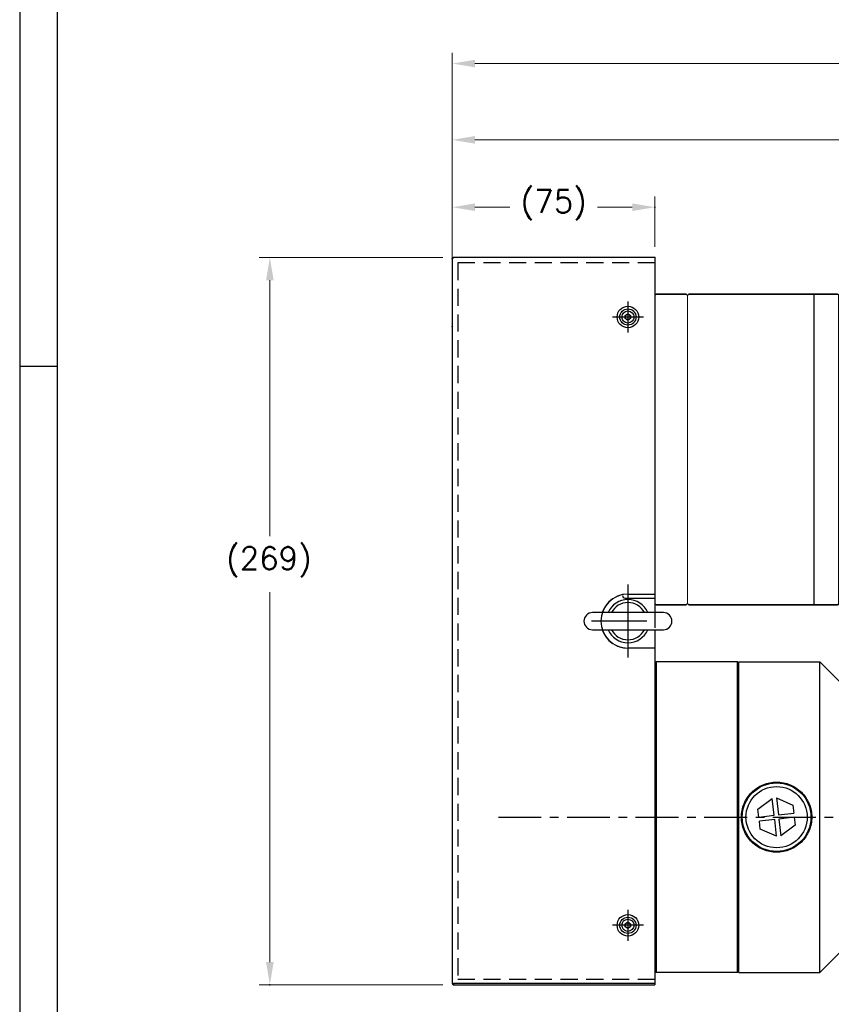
# Model space of a CAD drawing. Extents: x 47048 to 48775, y 4691 to 5879.
# Tile 2 of 28: x 47048 to 47348, y 5049 to 5413. Entities that reach past the tile are written whole.
import ezdxf

# ---------------------------------------------------------------- set-up
doc = ezdxf.new("R2010")
doc.units = 0
doc.header["$LTSCALE"] = 25.4
doc.linetypes.add('CENTER', pattern=[2, 1.25, -0.25, 0.25, -0.25])
doc.linetypes.add('HIDDEN', pattern=[0.375, 0.25, -0.125])
doc.layers.get('0').update_dxf_attribs({"linetype": 'CONTINUOUS'})
doc.layers.get('Defpoints').update_dxf_attribs({"linetype": 'CONTINUOUS'})
for name, color, linetype, lineweight in [('AM_0', 7, 'CONTINUOUS', 50), ('AM_5_Dimension', 6, 'CONTINUOUS', 13), ('ATA-DIM', 252, 'CONTINUOUS', 25), ('외형선(ISO)', 7, 'CONTINUOUS', 35)]:
    doc.layers.add(name, color=color, linetype=linetype, lineweight=lineweight)
for name, color, linetype in [('ATA-CENTER', 133, 'CENTER'), ('ATA-HIDDEN', 1, 'HIDDEN'), ('ATA-TEXT', 7, 'CONTINUOUS')]:
    doc.layers.add(name, color=color, linetype=linetype)
doc.styles.get("Standard").update_dxf_attribs({"font": 'simplex.shx'})
doc.styles.add('주 문자 (ISO)', font='arial.ttf')
doc.dimstyles.new('ata_A1', dxfattribs={"dimtxt": 4.2, "dimasz": 4.2, "dimexe": 2, "dimexo": 2, "dimgap": 2, "dimtad": 0, "dimtih": 1, "dimtoh": 1, "dimdec": 6, "dimdsep": 46, "dimtxsty": 'Standard', "dimcen": 0, "dimclrd": 252, "dimclre": 252, "dimclrt": 4, "dimadec": 6, "dimazin": 2, "dimtfac": 1, "dimtdec": 6, "dimtofl": 0, "dimtmove": 0, "dimatfit": 3, "dimfxl": 0, "dimtolj": 1, "dimtzin": 0, "dimlwd": 0, "dimlwe": 0, "dimarcsym": 0})

# ---------------------------------------------------------------- blocks, each defined once
blk = doc.blocks.new('DHE H')
at = {"color": 0, "ltscale": 5}
blk.add_line((56170.39, 4843.98), (56170.39, 4973.98), dxfattribs=at)
at = {"color": 7}
for p, q in [((56140.59, 4851.48), (56140.59, 4966.48)), ((56140.59, 4851.98), (56140.59, 4965.98))]:
    blk.add_line(p, q, dxfattribs=at)
for p, q in [((56140.59, 4966.48), (56156.89, 4966.48)), ((56156.89, 4953.98), (56156.89, 4966.48)), ((56156.89, 4863.98), (56156.89, 4851.48)), ((56140.59, 4851.48), (56156.89, 4851.48))]:
    blk.add_line(p, q)
at = {"ltscale": 5}
for p, q in [((56170.39, 4953.98), (56156.89, 4953.98)), ((56170.39, 4863.98), (56156.89, 4863.98))]:
    blk.add_line(p, q, dxfattribs=at)
at = {"layer": 'AM_0'}
blk.add_line((56170.39, 4843.98), (56211.89, 4843.98), dxfattribs=at)
at = {"layer": 'AM_5_Dimension', "color": 0}
for p, q in [((56072.59, 4965.98), (56072.59, 4851.98)), ((56084.59, 4851.98), (56084.59, 4965.98)), ((56140.59, 4966.48), (56140.59, 4851.48))]:
    blk.add_line(p, q, dxfattribs=at)
at = {"layer": '외형선(ISO)'}
for p, q in [((56211.89, 4973.98), (56170.39, 4973.98)), ((56211.89, 4973.98), (56212.39, 4973.48)), ((56212.39, 4973.48), (56212.39, 4844.48)), ((56073.09, 4966.48), (56072.59, 4965.98)), ((56084.09, 4966.48), (56073.09, 4966.48)), ((56084.59, 4965.98), (56084.09, 4966.48)), ((56085.09, 4966.48), (56084.59, 4965.98)), ((56085.09, 4966.48), (56140.09, 4966.48)), ((56140.59, 4965.98), (56140.09, 4966.48)), ((56140.59, 4965.98), (56141.09, 4966.48)), ((56073.09, 4851.48), (56072.59, 4851.98)), ((56073.09, 4851.48), (56084.09, 4851.48)), ((56084.59, 4851.98), (56084.09, 4851.48)), ((56084.59, 4851.98), (56085.09, 4851.48)), ((56085.09, 4851.48), (56140.09, 4851.48)), ((56140.59, 4851.98), (56140.09, 4851.48)), ((56212.39, 4844.48), (56211.89, 4843.98))]:
    blk.add_line(p, q, dxfattribs=at)
blk = doc.blocks.new('*D12135')
at = {"color": 0}
for p in [(47283.04, 5343.5), (47283.04, 5324.89), (47208.04, 5324.39)]:
    blk.add_point(p, dxfattribs=at)
at = {"layer": 'ATA-DIM', "color": 252, "lineweight": 0}
for p, q in [((47208.04, 5328.39), (47208.04, 5347.5)), ((47283.04, 5328.89), (47283.04, 5347.5)), ((47216.44, 5343.5), (47229.36, 5343.5)), ((47274.64, 5343.5), (47261.72, 5343.5))]:
    blk.add_line(p, q, dxfattribs=at)
at = {"layer": 'ATA-DIM', "color": 252}
for points in [[(47216.44, 5344.9), (47216.44, 5342.1), (47208.04, 5343.5)], [(47274.64, 5342.1), (47274.64, 5344.9), (47283.04, 5343.5)]]:
    blk.add_solid(points, dxfattribs=at)
at = {"layer": 'ATA-DIM', "color": 4, "ltscale": 0.2, "insert": (47233.36, 5349.88), "char_height": 8.4, "attachment_point": 1}
blk.add_mtext('\\A1;(75)', dxfattribs=at)
blk = doc.blocks.new('FGJERK57K')
for p, q in [((31466.03, 2360.1), (31466.03, 2092.1)), ((31541.03, 2360.6), (31466.53, 2360.6)), ((31541.03, 2360.6), (31541.03, 2360.1)), ((31541.03, 2360.1), (31541.03, 2236.1)), ((31531.03, 2236.1), (31541.03, 2236.1)), ((31541.03, 2216.1), (31531.03, 2216.1)), ((31541.03, 2216.1), (31541.03, 2092.1)), ((31466.53, 2091.6), (31541.03, 2091.6)), ((31541.03, 2092.1), (31541.03, 2091.6))]:
    blk.add_line(p, q)
for centre in [(31531.03, 2338.6), (31531.03, 2113.6)]:
    blk.add_circle(centre, 2.25)
for centre, radius, start, end in [((31466.53, 2360.1), 0.5, 90, 180), ((31531.03, 2226.1), 10, 90, 270), ((31466.53, 2092.1), 0.5, 180, 270)]:
    blk.add_arc(centre, radius, start, end)
at = {"layer": 'ATA-CENTER', "ltscale": 8}
for p, q in [((31531.03, 2344.35), (31531.03, 2332.85)), ((31536.78, 2338.6), (31525.28, 2338.6)), ((31531.03, 2239.6), (31531.03, 2212.6)), ((31538.03, 2226.1), (31517.53, 2226.1)), ((31538.03, 2226.1), (31517.53, 2226.1)), ((31531.03, 2119.35), (31531.03, 2107.85)), ((31536.78, 2113.6), (31525.28, 2113.6))]:
    blk.add_line(p, q, dxfattribs=at)
at = {"layer": 'ATA-HIDDEN'}
for p, q in [((31468.03, 2358.6), (31468.03, 2093.6)), ((31541.03, 2358.6), (31468.03, 2358.6)), ((31541.03, 2093.6), (31468.03, 2093.6))]:
    blk.add_line(p, q, dxfattribs=at)
blk = doc.blocks.new('*D12126')
at = {"color": 0}
for p in [(47208.54, 5324.89), (47140.54, 5055.89), (47208.54, 5055.89)]:
    blk.add_point(p, dxfattribs=at)
at = {"layer": 'ATA-DIM', "color": 252, "lineweight": 0}
for p, q in [((47204.54, 5324.89), (47136.54, 5324.89)), ((47140.54, 5316.49), (47140.54, 5221.84)), ((47140.54, 5064.29), (47140.54, 5201.07)), ((47204.54, 5055.89), (47136.54, 5055.89))]:
    blk.add_line(p, q, dxfattribs=at)
at = {"layer": 'ATA-DIM', "color": 252}
for points in [[(47141.94, 5316.49), (47139.14, 5316.49), (47140.54, 5324.89)], [(47139.14, 5064.29), (47141.94, 5064.29), (47140.54, 5055.89)]]:
    blk.add_solid(points, dxfattribs=at)
at = {"layer": 'ATA-DIM', "color": 4, "ltscale": 0.2, "insert": (47124.37, 5217.84), "char_height": 8.4, "attachment_point": 1}
blk.add_mtext('\\A1;(269)', dxfattribs=at)
blk = doc.blocks.new('*D12137')
at = {"layer": 'ATA-DIM', "color": 252, "lineweight": 0}
for p, q in [((47208.04, 5328.39), (47208.04, 5372.42)), ((47633.84, 5319.89), (47633.84, 5372.42)), ((47216.44, 5368.42), (47400.14, 5368.42)), ((47625.44, 5368.42), (47441.74, 5368.42))]:
    blk.add_line(p, q, dxfattribs=at)
at = {"layer": 'ATA-DIM', "color": 252}
for points in [[(47216.44, 5369.82), (47216.44, 5367.02), (47208.04, 5368.42)], [(47625.44, 5367.02), (47625.44, 5369.82), (47633.84, 5368.42)]]:
    blk.add_solid(points, dxfattribs=at)
at = {"layer": 'Defpoints', "color": 0}
for p in [(47633.84, 5368.42), (47208.04, 5324.39), (47633.84, 5315.89)]:
    blk.add_point(p, dxfattribs=at)
at = {"layer": 'ATA-DIM', "color": 4, "ltscale": 0.2, "insert": (47420.94, 5368.42), "char_height": 8.4, "attachment_point": 5}
blk.add_mtext('\\A1;425.8', dxfattribs=at)
blk = doc.blocks.new('*D12136')
at = {"color": 0}
for p in [(47821.04, 5396.64), (47208.04, 5299.39), (47821.04, 5175.39)]:
    blk.add_point(p, dxfattribs=at)
at = {"layer": 'ATA-DIM', "color": 252, "lineweight": 0}
for p, q in [((47208.04, 5303.39), (47208.04, 5400.64)), ((47821.04, 5179.39), (47821.04, 5400.64)), ((47216.44, 5396.64), (47489.08, 5396.64)), ((47812.64, 5396.64), (47540, 5396.64))]:
    blk.add_line(p, q, dxfattribs=at)
at = {"layer": 'ATA-DIM', "color": 252}
for points in [[(47216.44, 5398.04), (47216.44, 5395.24), (47208.04, 5396.64)], [(47812.64, 5395.24), (47812.64, 5398.04), (47821.04, 5396.64)]]:
    blk.add_solid(points, dxfattribs=at)
at = {"layer": 'ATA-DIM', "color": 4, "ltscale": 0.2, "insert": (47493.08, 5400.84), "char_height": 8.4, "attachment_point": 1}
blk.add_mtext('\\A1;   613', dxfattribs=at)
blk = doc.blocks.new('*D12120')
at = {"color": 0}
for p in [(47821.04, 5396.64), (47208.04, 5299.39), (47821.04, 5175.39)]:
    blk.add_point(p, dxfattribs=at)
at = {"layer": 'ATA-DIM', "color": 252, "lineweight": 0}
for p, q in [((47208.04, 5303.39), (47208.04, 5400.64)), ((47821.04, 5179.39), (47821.04, 5400.64)), ((47216.44, 5396.64), (47489.08, 5396.64)), ((47812.64, 5396.64), (47540, 5396.64))]:
    blk.add_line(p, q, dxfattribs=at)
at = {"layer": 'ATA-DIM', "color": 252}
for points in [[(47216.44, 5398.04), (47216.44, 5395.24), (47208.04, 5396.64)], [(47812.64, 5395.24), (47812.64, 5398.04), (47821.04, 5396.64)]]:
    blk.add_solid(points, dxfattribs=at)
at = {"layer": 'ATA-DIM', "color": 4, "ltscale": 0.2, "insert": (47493.08, 5400.84), "char_height": 8.4, "attachment_point": 1}
blk.add_mtext('\\A1;   613', dxfattribs=at)
blk = doc.blocks.new('ata-Border-A1-002')
at = {"color": 253, "ltscale": 0.5}
for p, q in [((0, 594), (0, 0)), ((7, 297), (0, 297))]:
    blk.add_line(p, q, dxfattribs=at)
at = {"ltscale": 0.5}
blk.add_line((7, 9), (7, 585), dxfattribs=at)

msp = doc.modelspace()

# ---------------------------------------------------------------- linework, layer by layer
at = {"color": 7, "linetype": 'Continuous'}
for p, q in [((47283.0396631, 5311.3936495), (47283.0396631, 5196.3936495)), ((47341.8396631, 5311.3936495), (47341.8396631, 5196.3936495)), ((47272.0396631, 5198.8936495), (47283.0396631, 5198.8936495))]:
    msp.add_line(p, q, dxfattribs=at)
for p, q in [((47272.0396631, 5303.4709998), (47273.0396631, 5304.04835)), ((47272.0396631, 5302.3162992), (47272.0396631, 5303.4709998)), ((47273.0396631, 5304.04835), (47274.0396631, 5303.4709998)), ((47274.0396631, 5303.4709998), (47274.0396631, 5302.3162992)), ((47208.0396631, 5299.3936495), (47208.0396631, 5056.3936495)), ((47273.0396631, 5301.738949), (47272.0396631, 5302.3162992)), ((47274.0396631, 5302.3162992), (47273.0396631, 5301.738949)), ((47283.0396631, 5299.3936495), (47283.0396631, 5187.8936495)), ((47273.0396631, 5200.3936495), (47283.0396631, 5200.3936495)), ((47283.0396631, 5200.3936495), (47283.0396631, 5193.5436495)), ((47286.1896631, 5193.5436495), (47259.8896631, 5193.5436495)), ((47259.8896631, 5187.2436495), (47286.1896631, 5187.2436495)), ((47283.0396631, 5187.2436495), (47283.0396631, 5180.3936495)), ((47283.0396631, 5180.3936495), (47273.0396631, 5180.3936495)), ((47283.0396631, 5174.8936495), (47283.5396631, 5175.3936495)), ((47313.5396631, 5175.3936495), (47283.5396631, 5175.3936495)), ((47283.5396631, 5175.3936495), (47283.5396631, 5060.3936495)), ((47314.0396631, 5174.8936495), (47313.5396631, 5175.3936495)), ((47314.0396631, 5174.8936495), (47313.5396631, 5175.3936495)), ((47313.5396631, 5060.3936495), (47313.5396631, 5175.3936495)), ((47314.0396631, 5175.3936495), (47344.0396631, 5175.3936495)), ((47314.0396631, 5060.3936495), (47314.0396631, 5175.3936495)), ((47352.5396631, 5166.8936495), (47344.0396631, 5175.3936495)), ((47344.0396631, 5060.3936495), (47344.0396631, 5175.3936495)), ((47283.0396631, 5167.8936495), (47283.0396631, 5056.3936495)), ((47321.1558201, 5120.8846424), (47326.4455931, 5124.8010567)), ((47327.1540548, 5118.5977078), (47326.4455931, 5124.8010567)), ((47328.0352596, 5124.9826067), (47334.0718604, 5122.359736)), ((47328.0352596, 5124.9826067), (47328.7437213, 5118.7792578)), ((47321.4908679, 5117.950936), (47321.1558201, 5120.8846424)), ((47334.0718604, 5122.359736), (47334.4069083, 5119.4260295)), ((47321.4908679, 5117.950936), (47327.1540548, 5118.5977078)), ((47327.3356048, 5117.0080413), (47321.6724179, 5116.3612695)), ((47328.0440665, 5110.8046923), (47327.3356048, 5117.0080413)), ((47328.7437213, 5118.7792578), (47334.4069083, 5119.4260295)), ((47334.5884582, 5117.836363), (47328.9252713, 5117.1895912)), ((47328.9252713, 5117.1895912), (47329.633733, 5110.9862423)), ((47334.5884582, 5117.836363), (47334.9235061, 5114.9026566)), ((47322.0074657, 5113.427563), (47321.6724179, 5116.3612695)), ((47328.0440665, 5110.8046923), (47322.0074657, 5113.427563)), ((47334.9235061, 5114.9026566), (47329.633733, 5110.9862423)), ((47272.0396631, 5078.4709998), (47273.0396631, 5079.04835)), ((47272.0396631, 5077.3162992), (47272.0396631, 5078.4709998)), ((47273.0396631, 5076.738949), (47272.0396631, 5077.3162992)), ((47273.0396631, 5079.04835), (47274.0396631, 5078.4709998)), ((47274.0396631, 5077.3162992), (47273.0396631, 5076.738949)), ((47274.0396631, 5078.4709998), (47274.0396631, 5077.3162992)), ((47352.5396631, 5068.8936495), (47344.0396631, 5060.3936495)), ((47283.0396631, 5060.8936495), (47283.5396631, 5060.3936495)), ((47313.5396631, 5060.3936495), (47283.5396631, 5060.3936495)), ((47314.0396631, 5060.8936495), (47313.5396631, 5060.3936495)), ((47314.0396631, 5060.3936495), (47344.0396631, 5060.3936495)), ((47208.0396631, 5056.3936495), (47208.5396631, 5056.3936495)), ((47208.5396631, 5056.3936495), (47208.5396631, 5055.8936495)), ((47283.0396631, 5056.3936495), (47208.5396631, 5056.3936495)), ((47208.5396631, 5055.8936495), (47283.0396631, 5055.8936495)), ((47283.0396631, 5056.3936495), (47283.0396631, 5055.8936495))]:
    msp.add_line(p, q)
for centre, radius in [((47273.0396631, 5302.8936495), 4), ((47273.0396631, 5302.8936495), 3), ((47328.0396631, 5117.8936495), 12.7), ((47328.0396631, 5117.8936495), 11.325189), ((47273.0396631, 5077.8936495), 4), ((47273.0396631, 5077.8936495), 3)]:
    msp.add_circle(centre, radius)
for centre, radius, start, end in [((47273.0396631, 5302.8936495), 1, 120, 180), ((47273.0396631, 5302.8936495), 1, 180, 240), ((47273.0396631, 5302.8936495), 1, 60, 120), ((47273.0396631, 5302.8936495), 1, 0, 60), ((47273.0396631, 5302.8936495), 1, 300, 0), ((47273.0396631, 5302.8936495), 1, 240, 300), ((47273.0396631, 5190.3936495), 10, 90, 161.639186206), ((47273.0396631, 5190.3936495), 8, 23.188037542, 156.811962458), ((47273.0396631, 5190.3936495), 6.88914, 27.209242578, 152.790757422), ((47259.8896631, 5190.3936495), 3.15, 90, 270), ((47286.1896631, 5190.3936495), 3.15, 270, 90), ((47273.0396631, 5190.3936495), 10, 198.360813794, 270), ((47273.0396631, 5190.3936495), 8, 203.188037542, 336.811962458), ((47273.0396631, 5190.3936495), 6.88914, 207.209242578, 332.790757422), ((47273.0396631, 5077.8936495), 1, 120, 180), ((47273.0396631, 5077.8936495), 1, 180, 240), ((47273.0396631, 5077.8936495), 1, 60, 120), ((47273.0396631, 5077.8936495), 1, 240, 300), ((47273.0396631, 5077.8936495), 1, 0, 60), ((47273.0396631, 5077.8936495), 1, 300, 0), ((47208.5396631, 5056.3936495), 0.5, 180, 270)]:
    msp.add_arc(centre, radius, start, end)
msp.add_arc((47272.0396631, 5199.8936495), 1, 180, 270, dxfattribs=at)
for points, knots in [([(47315.0396631, 5117.8936495), (47315.0396631, 5119.5319966), (47315.3682437, 5121.275726), (47316.6967215, 5124.4770367), (47317.6963108, 5125.9350736), (47319.9983455, 5128.2371082), (47321.4563376, 5129.2366143), (47324.657491, 5130.5650316), (47326.4011644, 5130.8936495), (47329.6781617, 5130.8936495), (47331.4218351, 5130.5650316), (47334.6229886, 5129.2366143), (47336.0809807, 5128.2371082), (47338.3830153, 5125.9350736), (47339.3826046, 5124.4770367), (47340.7110825, 5121.275726), (47341.0396631, 5119.5319966), (47341.0396631, 5117.8936495)], [1.9661074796, 1.9661074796, 1.9661074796, 1.9661074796, 2.4576116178, 2.4576116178, 2.949115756, 2.949115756, 3.4406653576, 3.4406653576, 3.9322149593, 3.9322149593, 4.4237645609, 4.4237645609, 4.9153141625, 4.9153141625, 5.4068183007, 5.4068183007, 5.8983224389, 5.8983224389, 5.8983224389, 5.8983224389]), ([(47341.0396631, 5117.8936495), (47341.0396631, 5116.2553024), (47340.7110825, 5114.511573), (47339.3826046, 5111.3102623), (47338.3830153, 5109.8522254), (47336.0809807, 5107.5501908), (47334.6229886, 5106.5506847), (47331.4218351, 5105.2222674), (47329.6781617, 5104.8936495), (47328.0396631, 5104.8936495), (47326.4011644, 5104.8936495), (47324.657491, 5105.2222674), (47321.4563376, 5106.5506847), (47319.9983455, 5107.5501908), (47317.6963108, 5109.8522254), (47316.6967215, 5111.3102623), (47315.3682437, 5114.511573), (47315.0396631, 5116.2553024), (47315.0396631, 5117.8936495)], [5.8983224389, 5.8983224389, 5.8983224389, 5.8983224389, 6.3898265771, 6.3898265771, 6.8813307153, 6.8813307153, 7.3728803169, 7.3728803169, 7.8644299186, 7.8644299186, 7.8644299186, 8.3559795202, 8.3559795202, 8.8475291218, 8.8475291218, 9.33903326, 9.33903326, 9.8305373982, 9.8305373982, 9.8305373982, 9.8305373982])]:
    msp.add_open_spline(points, degree=3, knots=knots)
at = {"layer": 'ATA-CENTER', "ltscale": 0.5}
msp.add_line((47225.0960349, 5117.8936495), (48144.3569988, 5117.8936495), dxfattribs=at)

# ---------------------------------------------------------------- block references
at = {"xscale": 2, "yscale": 2, "zscale": 2}
msp.add_blockref('ata-Border-A1-002', (47047.9785069, 4690.5462321), dxfattribs=at)
msp.add_blockref('ata-Border-A1-002', (47047.9785069, 4690.5462321), dxfattribs=at)
at = {"ltscale": 0.2}
for name, p in [('FGJERK57K', (15742.0097864, 2964.2966347)), ('DHE H', (-8789.5481063, 344.9154296))]:
    msp.add_blockref(name, p, dxfattribs=at)

# ---------------------------------------------------------------- texts
at = {"layer": 'ATA-TEXT', "color": 7, "insert": (47087.7214838, 5832.8511542), "char_height": 7, "attachment_point": 1, "line_spacing_factor": 1.151952, "style": '주 문자 (ISO)'}
msp.add_mtext('{\\fArial|b1|i0|c129|p34;\\H3.42860x;\\L<ATA SERVO PRESS>SERVO PRESS>}\\P{\\fArial|b0|i0|c129|p34;\\H2.57145x;MODEL : OACIS-P025-P030-300-200-A}{\\fArial|b0|i0|c0|p34;\\H2.57145x;6V200}\\P{\\fArial|b0|i0|c129|p34;\\H2.57145x;MAX LOAD :±25-30 kN}\\P{\\fArial|b0|i0|c129|p34;\\H2.57145x;TRAVEL : 300 mm}\\P{\\fArial|b0|i0|c129|p34;\\H2.57145x;MAX SPEED : 200 mm/s}\\P{\\fArial|b0|i0|c129|p34;\\H1.71439x;□ Max allowable tooling weight is 1% of full capacity.}\\P{\\fArial|b0|i0|c129|p34;\\H1.71439x;□ Position Repeatability  }{\\fArial|b0|i0|c129|p34;\\H1.71439x;<}{\\fArial|b0|i0|c129|p34;\\H1.71439x; 0.01 mm}\\P{\\fArial|b0|i0|c129|p34;\\H1.71439x;□ Load Linearity }{\\fArial|b0|i0|c129|p34;\\H1.71439x;<}{\\fArial|b0|i0|c129|p34;\\H1.71439x; 0.5 % of Full Capa}\\P{\\fArial|b0|i0|c129|p34;\\H1.71439x;□ Load Accuracy }{\\fArial|b0|i0|c129|p34;\\H1.71439x;<}{\\fArial|b0|i0|c129|p34;\\H1.71439x; 1 %  of Full Capa}', dxfattribs=at)

# ---------------------------------------------------------------- dimensions: what is measured, and where the dimension line sits
at = {"layer": 'ATA-DIM'}
for base, p1, p2, angle, text, override, picture, middle in [((47821.0396631, 5396.640543), (47208.0396631, 5299.3936495), (47821.0396631, 5175.3936495), 180, '   <>', {"dimscale": 2, "dimdec": 3, "dimpost": '', "dimtol": 0, "dimlim": 0, "dimtp": 0, "dimtm": 0, "dimtfac": 0.857143, "dimtdec": 2, "dimtolj": 1, "dimtzin": 0}, '*D12136', (47514.5396631, 5396.640543)), ((47821.0396631, 5396.640543), (47208.0396631, 5299.3936495), (47821.0396631, 5175.3936495), 180, '   <>', {"dimscale": 2, "dimdec": 3, "dimpost": '', "dimtol": 0, "dimlim": 0, "dimtp": 0, "dimtm": 0, "dimtfac": 0.857143, "dimtdec": 2, "dimtolj": 1, "dimtzin": 0}, '*D12120', (47514.5396631, 5396.640543)), ((47283.0396631, 5343.5003053), (47208.0396631, 5324.3936495), (47283.0396631, 5324.8936495), 180, '(<>)', {"dimscale": 2, "dimdec": 3, "dimtfac": 0.857143, "dimtdec": 2}, '*D12135', (47245.5396631, 5343.5003053)), ((47140.5396631, 5055.8936495), (47208.5396631, 5324.8936495), (47208.5396631, 5055.8936495), 90, '(<>)', {"dimscale": 2, "dimdec": 3, "dimtol": 0, "dimlim": 0, "dimtp": 0, "dimtm": 0, "dimtfac": 0.857143, "dimtdec": 2, "dimtolj": 1, "dimtzin": 0}, '*D12126', (47140.5396631, 5211.4542596))]:
    dim = msp.add_linear_dim(base=base, p1=p1, p2=p2, angle=angle, text=text, dimstyle='ata_A1', override=override, dxfattribs=at)
    dim.commit()
    dim.dimension.update_dxf_attribs({"geometry": picture, "text_midpoint": middle, "dimtype": 160})
dim = msp.add_linear_dim(base=(47633.8396631, 5368.4155094), p1=(47208.0396631, 5324.3936495), p2=(47633.8396631, 5315.8936495), dimstyle='ata_A1', override={"dimscale": 2, "dimdec": 3, "dimtfac": 0.857143, "dimtdec": 2, "dimtfill": 0}, dxfattribs=at)
dim.commit()
dim.dimension.update_dxf_attribs({"geometry": '*D12137', "text_midpoint": (47420.9396631, 5368.4155094)})

doc.saveas('drawing.dxf')
